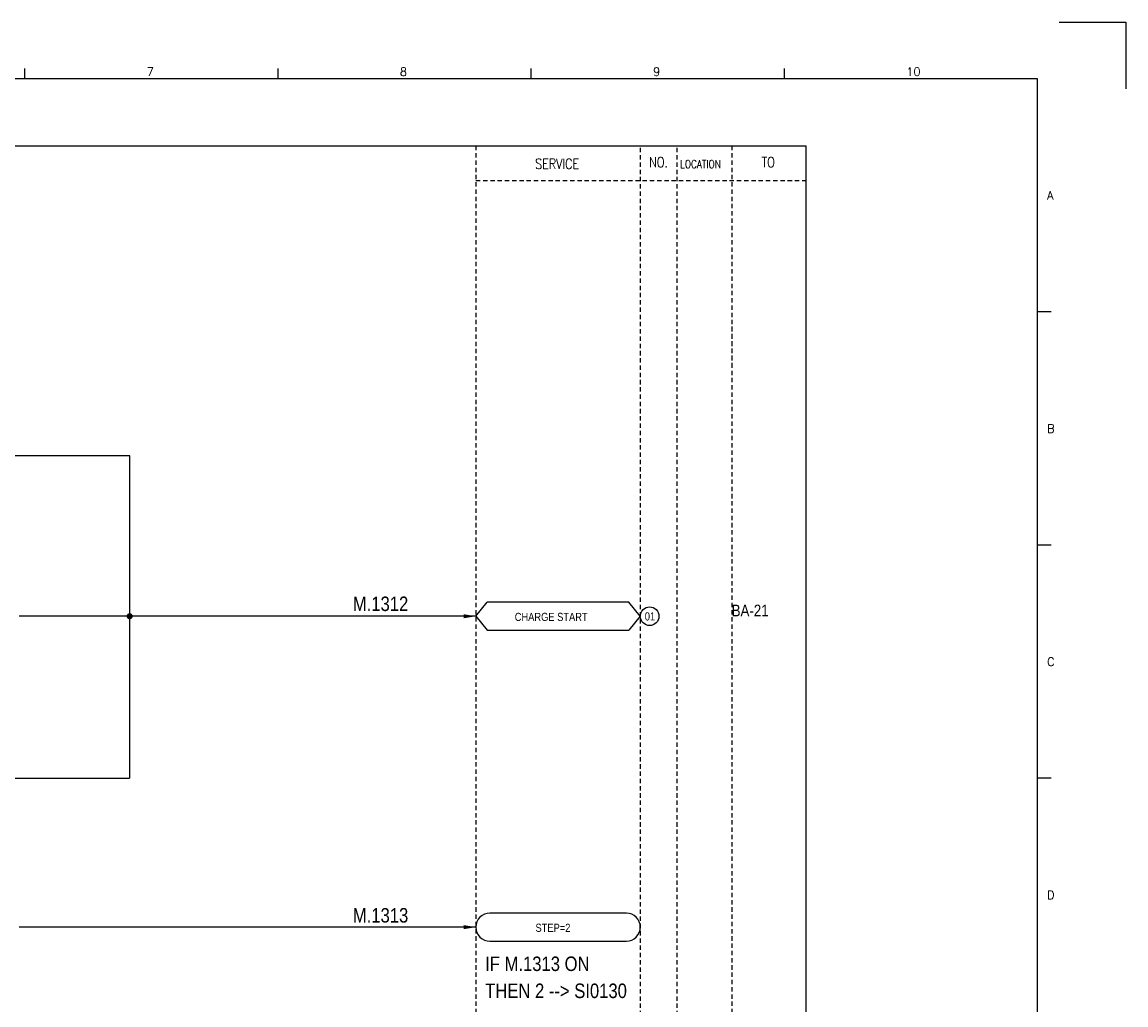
# Model space of a CAD drawing. Extents: x 981 to 1947, y -805 to -122.
# Tile 4 of 4: x 1566 to 1947, y -461 to -122. Entities that reach past the tile are written whole.
import ezdxf
from ezdxf.enums import TextEntityAlignment as Align

# ---------------------------------------------------------------- set-up
doc = ezdxf.new("R2010")
doc.units = 0
doc.header["$MEASUREMENT"] = 0
doc.linetypes.add('HIDDEN', pattern=[4, 1.5, -1, 1.5])
doc.layers.get('0').update_dxf_attribs({"linetype": 'CONTINUOUS'})
doc.layers.get('DEFPOINTS').update_dxf_attribs({"linetype": 'CONTINUOUS'})
for name, color, linetype in [('CON', 4, 'CONTINUOUS'), ('DCS', 7, 'CONTINUOUS'), ('HID', 2, 'HIDDEN'), ('圖框CON', 4, 'CONTINUOUS'), ('框線', 6, 'CONTINUOUS')]:
    doc.layers.add(name, color=color, linetype=linetype)
doc.styles.add('DAYUKP', font='complex', dxfattribs={"bigfont": 'DAYUKP.SHX'})
doc.styles.add('ROMANS', font='romans', dxfattribs={"width": 0.8})
doc.styles.add('style3', font='ARIALN.TTF')

# ---------------------------------------------------------------- blocks, each defined once
blk = doc.blocks.new('LEADER')
at = {"layer": 'CON'}
blk.add_solid([(0.85, -0.57), (0.85, -1.57), (3.85, -1.07)], dxfattribs=at)
blk = doc.blocks.new('1')
at = {"layer": 'DEFPOINTS'}
blk.add_lwpolyline([(2189, 689.33), (2211.97, 689.33), (2211.97, 666.36)], dxfattribs=at)
at = {"layer": '圖框CON'}
for p, q in [((1832.37, 669.85), (1832.37, 673.29)), ((1919.66, 669.85), (1919.66, 673.29)), ((2006.95, 669.85), (2006.95, 673.29)), ((2094.24, 669.85), (2094.24, 673.29)), ((2186.14, 589.41), (2181.53, 589.41)), ((2186.14, 509.01), (2181.53, 509.01)), ((2186.14, 428.61), (2181.53, 428.61))]:
    blk.add_line(p, q, dxfattribs=at)
at = {"layer": '框線'}
for p, q in [((2181.53, 669.81), (1308.62, 669.81)), ((2181.53, 26.6), (2181.53, 669.81))]:
    blk.add_line(p, q, dxfattribs=at)
at = {"style": 'DAYUKP'}
for s, height, p in [('7', 2.87, (1874.39, 670.78)), ('8', 2.87, (1961.68, 670.78)), ('9', 2.87, (2048.97, 670.78)), ('10', 2.871, (2136.26, 670.78))]:
    blk.add_text(s, height=height, dxfattribs=at).set_placement(p)
for s, p in [('A', (2184.79, 629.6)), ('B', (2184.79, 549.2)), ('C', (2184.79, 468.8)), ('D', (2184.79, 388.39))]:
    blk.add_text(s, height=2.87, dxfattribs=at).set_placement(p, align=Align.MIDDLE_LEFT)

msp = doc.modelspace()

# ---------------------------------------------------------------- linework, layer by layer
at = {"layer": 'CON'}
for p, q in [((1603.42, -271.84), (1495.93, -271.84)), ((1603.38, -271.84), (1603.38, -382.99)), ((1722.73, -327.19), (1565.34, -327.19)), ((1512.1, -382.99), (1603.38, -382.99)), ((1722.73, -434.37), (1565.34, -434.37))]:
    msp.add_line(p, q, dxfattribs=at)
at = {"layer": 'CON', "color": 6}
for p, q in [((1722.73, -327.19), (1726.63, -322.38)), ((1775.53, -322.38), (1726.63, -322.38)), ((1779.43, -327.19), (1775.53, -322.38)), ((1722.73, -327.19), (1726.63, -332.01)), ((1779.43, -327.19), (1775.53, -332.01)), ((1726.63, -332.01), (1775.53, -332.01)), ((1774.62, -429.56), (1727.55, -429.56)), ((1727.55, -439.19), (1774.62, -439.19))]:
    msp.add_line(p, q, dxfattribs=at)
at = {"layer": 'CON'}
msp.add_lwpolyline([(1122.48, -165.04), (1836.48, -165.04), (1836.48, -664.84), (1122.48, -664.84)], close=True, dxfattribs=at)
at = {"layer": 'CON', "const_width": 1.05}
msp.add_lwpolyline([(1602.86, -327.19, 1), (1603.91, -327.19, 1)], format="xyb", close=True, dxfattribs=at)
at = {"layer": 'CON'}
msp.add_circle((1782.65, -327.19), 3.21, dxfattribs=at)
at = {"layer": 'CON', "color": 6}
for centre, start, end in [((1727.55, -434.37), 90, 270), ((1774.62, -434.37), 270, 90)]:
    msp.add_arc(centre, 4.82, start, end, dxfattribs=at)
at = {"layer": 'HID'}
for p, q in [((1722.73, -165.04), (1722.73, -664.84)), ((1779.43, -165.74), (1779.43, -664.84)), ((1792.03, -165.74), (1792.03, -664.84)), ((1810.93, -165.04), (1810.93, -664.84)), ((1722.73, -176.94), (1836.48, -176.94)), ((1810.93, -227.34), (1810.93, -239.94))]:
    msp.add_line(p, q, dxfattribs=at)

# ---------------------------------------------------------------- block references
msp.add_blockref('1', (-265.12, -811.68))
at = {"layer": 'CON', "xscale": 1.4, "yscale": 1.4, "zscale": 1.4}
for p in [(1717.34, -325.7), (1717.34, -432.88)]:
    msp.add_blockref('LEADER', p, dxfattribs=at)

# ---------------------------------------------------------------- texts
at = {"layer": 'CON', "style": 'ROMANS', "width": 0.8}
for s, p in [('SERVICE', (1750.77, -171.23)), ('NO.', (1785.73, -170.64)), ('TO', (1823.53, -170.64))]:
    msp.add_text(s, height=3.5, dxfattribs=at).set_placement(p, align=Align.MIDDLE)
msp.add_text('LOCATION', height=2.8, dxfattribs=at).set_placement((1793.17, -173.54), align=Align.BOTTOM_LEFT)
at = {"layer": 'CON', "style": 'style3'}
msp.add_text('BA-21', height=4, dxfattribs=at).set_placement((1810.93, -327.22))
for s, p in [('CHARGE START', (1736.15, -329.66)), ('01', (1780.98, -329.48)), ('STEP=2', (1743.29, -436.84))]:
    msp.add_text(s, height=2.8, dxfattribs=at).set_placement(p, align=Align.BOTTOM_LEFT)
at = {"layer": 'DCS', "linetype": 'ByBlock', "style": 'style3'}
for s, p in [('M.1312', (1680.33, -325.4)), ('M.1313', (1680.33, -432.8)), ('IF M.1313 ON', (1725.95, -449.5)), ('THEN 2 --> SI0130', (1725.95, -458.82))]:
    msp.add_text(s, height=5, dxfattribs=at).set_placement(p)

doc.saveas('drawing.dxf')
